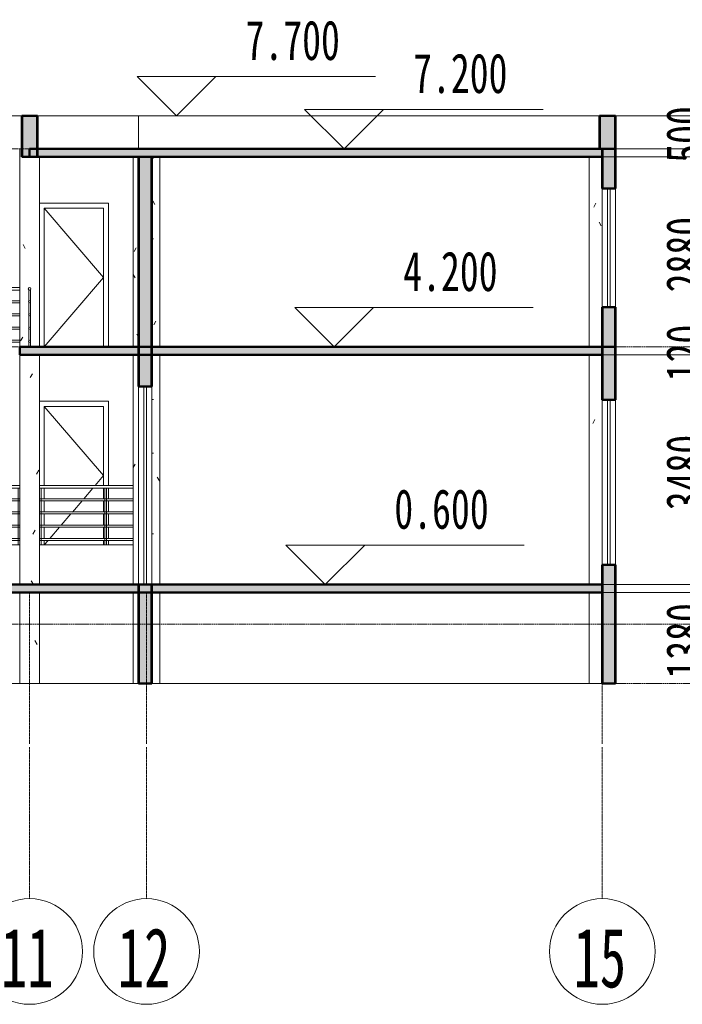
# Model space of a CAD drawing. Header units: millimetres. Extents: x -20715 to 31917, y -5757 to 9156.
# Tile 3 of 4: x 9617 to 19648, y -5757 to 9156. Entities that reach past the tile are written whole.
import ezdxf

# ---------------------------------------------------------------- set-up
doc = ezdxf.new("R2010")
doc.units = ezdxf.units.MM
doc.linetypes.add('中心线', pattern=[30, 12, -6, 6, -6])
doc.linetypes.add('轴网线', pattern=[22.24, 12.7, -3.18, 3.18, -3.18])
for name, color, linetype, lineweight in [('A-ANNO-DIMS', 211, 'Continuous', 13), ('A-ANNO-DIMS-200', 211, 'Continuous', 13), ('A-DOOR', 31, 'Continuous', 13), ('A-DOOR-FRAM', 31, 'Continuous', 13), ('A-FLOR', 192, 'Continuous', 13), ('A-FLOR-HRAL', 11, 'Continuous', 13), ('A-FLOR-LEVL', 51, 'Continuous', 13), ('A-GLAZ', 151, 'Continuous', 13), ('A-ROOF', 132, 'Continuous', 13), ('A-WALL', 113, 'Continuous', 13), ('G-ANNO-DIMS', 111, 'Continuous', 13), ('S-COLS', 52, 'Continuous', 13), ('S-GRID', 1, 'Continuous', 13), ('S-GRID-IDEN', 1, 'Continuous', 13)]:
    doc.layers.add(name, color=color, linetype=linetype, lineweight=lineweight)
doc.styles.add('宋体', font='txt', dxfattribs={"width": 0.7, "height": 600})
doc.styles.add('宋体_2', font='txt', dxfattribs={"width": 0.65, "height": 900})
doc.dimstyles.new('对角线_-_3mm_RomanD', dxfattribs={"dimscale": 304.8, "dimtxt": 754.855612, "dimasz": 1.968504, "dimexe": 1.64042, "dimexo": 0.0625, "dimgap": 0.656168, "dimtad": 1, "dimdec": 0, "dimzin": 0, "dimdsep": 46, "dimtxsty": '宋体', "dimblk1": 'OBLIQUE', "dimblk2": 'OBLIQUE', "dimsah": 1, "dimcen": 0.09, "dimazin": 0, "dimtfac": 1, "dimtdec": 4, "dimtix": 1, "dimtmove": 0, "dimatfit": 3, "dimfxl": 7.874016, "dimfxlon": 1, "dimtvp": 1, "dimtolj": 1, "dimtzin": 0, "dimarcsym": 2})
doc.dimstyles.new('对角线_-_3mm_RomanD_1', dxfattribs={"dimscale": 304.8, "dimtxt": 754.855612, "dimasz": 1.968504, "dimexe": 1.64042, "dimexo": 0.0625, "dimgap": 0.656168, "dimtad": 1, "dimdec": 0, "dimzin": 0, "dimdsep": 46, "dimtxsty": '宋体', "dimblk1": 'OBLIQUE', "dimblk2": 'OBLIQUE', "dimsah": 1, "dimcen": 0.09, "dimazin": 0, "dimtfac": 1, "dimtdec": 4, "dimtix": 1, "dimtmove": 1, "dimatfit": 3, "dimfxl": 7.874016, "dimfxlon": 1, "dimtvp": 1, "dimtolj": 1, "dimtzin": 0, "dimarcsym": 2})
pattern_1 = [(0, (4664.44, 3400), (1625.6, 406.4), [67.056, -1152.144, 67.056, -1152.144, -6502.4]), (0, (4664.44, 3400), (1625.6, 406.4), [-2438.4, 67.056, -2371.344, 67.056, -1152.144, -2844.8]), (0, (4664.44, 3400), (1625.6, 406.4), [-6096, 67.056, -745.744, 67.056, -1964.944]), (120, (5274.04, 3603.2), (-1164.753, 1204.611), [67.056, -1152.144, 67.056, -7654.544]), (120, (5274.04, 3603.2), (-1164.753, 1204.611), [-1286.256, -1152.144, 67.056, -2371.344, -4064]), (120, (5274.04, 3603.2), (-1164.753, 1204.611), [-4876.8, 67.056, -1152.144, 67.056, -2777.744]), (120, (5274.04, 3603.2), (-1164.753, 1204.611), [-6163.056, -745.744, 67.056, -1964.944]), (240, (5477.24, 4416), (-460.847, -1611.011), [67.056, -1152.144, 67.056, -7654.544]), (240, (5477.24, 4416), (-460.847, -1611.011), [-1286.256, -1152.144, 67.056, -2371.344, -4064]), (240, (5477.24, 4416), (-460.847, -1611.011), [-4876.8, 67.056, -1152.144, 67.056, -2777.744]), (240, (5477.24, 4416), (-460.847, -1611.011), [-6163.056, -745.744, 67.056, -1964.944])]

# ---------------------------------------------------------------- blocks, each defined once
blk = doc.blocks.new('单扇 - 与墙齐 - M0921-338129-2-2 剖面图')
at = {"layer": 'A-DOOR'}
for p, q in [((9987, 3300), (10887, 2250)), ((10887, 2250), (10758, 2099)), ((10724, 2061), (10586, 1899)), ((10561, 1871), (10415, 1699)), ((10390, 1671), (10243, 1499)), ((10219, 1471), (10072, 1299)), ((10047, 1270), (9987, 1200))]:
    blk.add_line(p, q, dxfattribs=at)
at = {"layer": 'A-DOOR-FRAM'}
for p, q in [((10963, 3376), (9917, 3376)), ((9987, 2100), (9987, 3300)), ((9987, 3300), (10887, 3300)), ((10887, 3300), (10887, 2099)), ((10963, 2100), (10963, 3376)), ((9987, 1900), (9987, 2060)), ((10887, 2061), (10887, 1899)), ((10963, 1899), (10963, 2060)), ((9987, 1700), (9987, 1870)), ((10887, 1871), (10887, 1699)), ((10963, 1699), (10963, 1871)), ((9987, 1500), (9987, 1670)), ((10887, 1671), (10887, 1499)), ((10963, 1499), (10963, 1671)), ((9987, 1300), (9987, 1470)), ((10887, 1471), (10887, 1299)), ((10963, 1299), (10963, 1471)), ((9987, 1200), (9987, 1270)), ((10887, 1271), (10887, 1200)), ((10963, 1200), (10963, 1271))]:
    blk.add_line(p, q, dxfattribs=at)
blk = doc.blocks.new('双面嵌板连窗玻璃门 3 - MLC4830-349441-2-2 剖面图')
at = {"layer": 'A-DOOR'}
for p, q in [((11417, 600), (11417, 3600)), ((11497, 3600), (11497, 600)), ((11537, 600), (11537, 3600)), ((11617, 3600), (11617, 600))]:
    blk.add_line(p, q, dxfattribs=at)
at = {"layer": 'A-DOOR', "lineweight": 50}
for p, q in [((11417, 3600), (11617, 3600)), ((11617, 600), (11417, 600))]:
    blk.add_line(p, q, dxfattribs=at)
blk = doc.blocks.new('推拉窗3 - 带贴面 - C4825-350817-2-2 剖面图')
at = {"layer": 'A-GLAZ'}
for p, q in [((18437, 3400), (18437, 900)), ((18517, 3400), (18517, 900)), ((18557, 3400), (18557, 900)), ((18637, 900), (18637, 3400))]:
    blk.add_line(p, q, dxfattribs=at)
at = {"layer": 'A-GLAZ', "lineweight": 50}
for p, q in [((18637, 3400), (18437, 3400)), ((18437, 900), (18637, 900))]:
    blk.add_line(p, q, dxfattribs=at)
blk = doc.blocks.new('栏杆扶手 - 25mm-355117-2-2 剖面图')
at = {"layer": 'A-FLOR-HRAL'}
for p, q in [((2074, 2060), (2074, 1200)), ((2087, 2060), (2074, 2060)), ((2099, 2060), (2087, 2060)), ((2099, 1200), (2099, 2060))]:
    blk.add_line(p, q, dxfattribs=at)
blk = doc.blocks.new('栏杆扶手 - 栏杆扶手-359131-2-2 剖面图')
at = {"layer": 'A-FLOR-HRAL'}
for p, q in [((9617, 1900), (6287, 1900)), ((6287, 1870), (9617, 1870)), ((9617, 1700), (6287, 1700)), ((6287, 1670), (9617, 1670)), ((9617, 1500), (6287, 1500)), ((6287, 1470), (9617, 1470)), ((9617, 1300), (6287, 1300)), ((6287, 1270), (9617, 1270))]:
    blk.add_line(p, q, dxfattribs=at)
for p in [(4213, 0), (5200, 0), (6200, 0), (7200, 0), (7518, 0)]:
    blk.add_blockref('栏杆扶手 - 25mm-355117-2-2 剖面图', p)
blk = doc.blocks.new('顶部扶栏类型 - 顶部扶栏_内部_-359136-2-2 剖面图')
at = {"layer": 'A-FLOR-HRAL'}
for p, q in [((9617, 2100), (6287, 2100)), ((6287, 2080), (6287, 2094)), ((9617, 2094), (9617, 2080)), ((6287, 2066), (6287, 2080)), ((6287, 2060), (9617, 2060)), ((9617, 2080), (9617, 2066))]:
    blk.add_line(p, q, dxfattribs=at)
blk = doc.blocks.new('栏杆扶手 - 栏杆扶手-359211-2-2 剖面图')
at = {"layer": 'A-FLOR-HRAL'}
for p, q in [((11337, 1900), (9917, 1900)), ((9917, 1870), (11337, 1870)), ((11337, 1700), (9917, 1700)), ((9917, 1670), (11337, 1670)), ((11337, 1500), (9917, 1500)), ((9917, 1470), (11337, 1470)), ((11337, 1300), (9917, 1300)), ((9917, 1270), (11337, 1270))]:
    blk.add_line(p, q, dxfattribs=at)
for p in [(7842, 0), (8830, 0)]:
    blk.add_blockref('栏杆扶手 - 25mm-355117-2-2 剖面图', p)
blk = doc.blocks.new('顶部扶栏类型 - 顶部扶栏_内部_-359214-2-2 剖面图')
at = {"layer": 'A-FLOR-HRAL'}
for p, q in [((11337, 2100), (9917, 2100)), ((9917, 2080), (9917, 2094)), ((9917, 2066), (9917, 2080)), ((9917, 2060), (11337, 2060))]:
    blk.add_line(p, q, dxfattribs=at)
blk = doc.blocks.new('栏杆扶手 - 25mm-V4-2-2 剖面图')
at = {"layer": 'A-FLOR-HRAL'}
for p, q in [((-901, 5060), (-913, 5060)), ((-888, 5060), (-901, 5060)), ((-888, 4200), (-888, 5060))]:
    blk.add_line(p, q, dxfattribs=at)
blk = doc.blocks.new('栏杆扶手 - 25mm-V5-2-2 剖面图')
at = {"layer": 'A-FLOR-HRAL'}
for p, q in [((9754, 5060), (9754, 4891)), ((9779, 5060), (9754, 5060)), ((9779, 4891), (9779, 5060)), ((9754, 4879), (9754, 4691)), ((9779, 4691), (9779, 4879)), ((9754, 4679), (9754, 4491)), ((9779, 4491), (9779, 4679)), ((9754, 4479), (9754, 4291)), ((9779, 4291), (9779, 4479)), ((9754, 4279), (9754, 4200)), ((9779, 4200), (9779, 4279))]:
    blk.add_line(p, q, dxfattribs=at)
blk = doc.blocks.new('栏杆扶手 - 25mm-V6-2-2 剖面图')
at = {"layer": 'A-FLOR-HRAL'}
for p, q in [((8754, 5060), (8754, 4200)), ((8767, 5060), (8754, 5060)), ((8779, 5060), (8767, 5060)), ((8779, 4200), (8779, 5060))]:
    blk.add_line(p, q, dxfattribs=at)
blk = doc.blocks.new('栏杆扶手 - 栏杆扶手-373179-2-2 剖面图')
at = {"layer": 'A-FLOR-HRAL'}
for p, q in [((2387, 5100), (-913, 5100)), ((5987, 5100), (2687, 5100)), ((9617, 5100), (6287, 5100)), ((-913, 5060), (2387, 5060)), ((2687, 5060), (5987, 5060)), ((6287, 5060), (9617, 5060)), ((2387, 4900), (-913, 4900)), ((-913, 4870), (2387, 4870)), ((5987, 4900), (2687, 4900)), ((2687, 4870), (5987, 4870)), ((9617, 4900), (6287, 4900)), ((6287, 4870), (9617, 4870)), ((2387, 4700), (-913, 4700)), ((-913, 4670), (2387, 4670)), ((5987, 4700), (2687, 4700)), ((2687, 4670), (5987, 4670)), ((9617, 4700), (6287, 4700)), ((6287, 4670), (9617, 4670)), ((2387, 4500), (-913, 4500)), ((5987, 4500), (2687, 4500)), ((9617, 4500), (6287, 4500)), ((-913, 4470), (2387, 4470)), ((2687, 4470), (5987, 4470)), ((6287, 4470), (9617, 4470)), ((2387, 4300), (-913, 4300)), ((-913, 4270), (2387, 4270)), ((5987, 4300), (2687, 4300)), ((2687, 4270), (5987, 4270)), ((9617, 4300), (6287, 4300)), ((6287, 4270), (9617, 4270))]:
    blk.add_line(p, q, dxfattribs=at)
at = {"layer": 'A-FLOR-HRAL', "lineweight": 18}
for centre, radius, start, end in [((9767, 5080), 20, 0, 180), ((9767, 5080), 20, 180, 0), ((9767, 4885), 15, 0, 180), ((9767, 4885), 15, 180, 0), ((9767, 4685), 15, 0, 180), ((9767, 4685), 15, 180, 0), ((9767, 4485), 15, 0, 180), ((9767, 4485), 15, 180, 0), ((9767, 4285), 15, 0, 180), ((9767, 4285), 15, 180, 0)]:
    blk.add_arc(centre, radius, start, end, dxfattribs=at)
for name, p in [('栏杆扶手 - 25mm-V4-2-2 剖面图', (0, 0)), ('栏杆扶手 - 25mm-V6-2-2 剖面图', (-9000, 0)), ('栏杆扶手 - 25mm-V6-2-2 剖面图', (-8000, 0)), ('栏杆扶手 - 25mm-V6-2-2 剖面图', (-7000, 0)), ('栏杆扶手 - 25mm-V6-2-2 剖面图', (-6000, 0)), ('栏杆扶手 - 25mm-V6-2-2 剖面图', (-5000, 0)), ('栏杆扶手 - 25mm-V6-2-2 剖面图', (-4000, 0)), ('栏杆扶手 - 25mm-V6-2-2 剖面图', (-3000, 0)), ('栏杆扶手 - 25mm-V6-2-2 剖面图', (-2000, 0)), ('栏杆扶手 - 25mm-V6-2-2 剖面图', (-1000, 0)), ('栏杆扶手 - 25mm-V6-2-2 剖面图', (0, 0)), ('栏杆扶手 - 25mm-V5-2-2 剖面图', (0, 0))]:
    blk.add_blockref(name, p)
blk = doc.blocks.new('单扇 - 与墙齐 - M0921-V7-2-2 剖面图')
at = {"layer": 'A-DOOR'}
for p, q in [((9987, 6300), (10887, 5250)), ((10887, 5250), (9987, 4200))]:
    blk.add_line(p, q, dxfattribs=at)
at = {"layer": 'A-DOOR-FRAM'}
for p, q in [((10963, 6376), (9917, 6376)), ((9987, 4200), (9987, 6300)), ((9987, 6300), (10887, 6300)), ((10887, 6300), (10887, 4200)), ((10963, 4200), (10963, 6376))]:
    blk.add_line(p, q, dxfattribs=at)
blk = doc.blocks.new('推拉窗6 - C1818-376767-2-2 剖面图')
at = {"layer": 'A-GLAZ'}
for p, q in [((18437, 4800), (18437, 6600)), ((18517, 6600), (18517, 4800)), ((18557, 6600), (18557, 4800)), ((18637, 6600), (18637, 4800))]:
    blk.add_line(p, q, dxfattribs=at)
at = {"layer": 'A-GLAZ', "lineweight": 50}
for p, q in [((18437, 6600), (18637, 6600)), ((18637, 4800), (18437, 4800))]:
    blk.add_line(p, q, dxfattribs=at)
blk = doc.blocks.new('轴网 - 宽度系数 0_65-155799-2-2 剖面图')
at = {"layer": 'S-GRID-IDEN'}
blk.add_circle((-2863, -4957), 800, dxfattribs=at)
blk = doc.blocks.new('高程点 - 高程点-103621-2-2 剖面图')
at = {"layer": 'G-ANNO-DIMS'}
for p, q in [((17256, 1197), (13646, 1197)), ((14243, 600), (13646, 1197)), ((14243, 600), (14841, 1197)), ((14841, 600), (13646, 600))]:
    blk.add_line(p, q, dxfattribs=at)
blk = doc.blocks.new('DIMBLOCK1-2-2 剖面图')
at = {"layer": 'A-ANNO-DIMS-200', "lineweight": 50}
for p, q in [((20325, 7700), (20025, 8000)), ((20325, 7700), (20625, 7400)), ((20325, 7200), (20025, 7500)), ((20325, 7200), (20625, 6900))]:
    blk.add_line(p, q, dxfattribs=at)
at = {"layer": 'A-ANNO-DIMS-200'}
for p, q in [((17925, 7700), (20825, 7700)), ((20325, 7700), (17925, 7700)), ((20325, 7700), (20325, 7200)), ((17925, 7200), (20825, 7200)), ((20325, 7200), (17925, 7200))]:
    blk.add_line(p, q, dxfattribs=at)
at = {"layer": 'A-ANNO-DIMS-200', "color": 0, "insert": (19402, 6989), "char_height": 600, "width": 1105.95, "attachment_point": 1, "rotation": 90, "line_spacing_factor": 0.877739, "style": '宋体'}
blk.add_mtext('500', dxfattribs=at)
blk = doc.blocks.new('_Oblique')
at = {"color": 0, "linetype": 'ByBlock', "lineweight": -2}
blk.add_line((-0.5, -0.5), (0.5, 0.5), dxfattribs=at)
blk = doc.blocks.new('DIMBLOCK2-2-2 剖面图')
at = {"layer": 'A-ANNO-DIMS-200', "lineweight": 50}
for p, q in [((20325, 7200), (20025, 7500)), ((20325, 7080), (20025, 7380)), ((20325, 7200), (20625, 6900)), ((20325, 7080), (20625, 6780))]:
    blk.add_line(p, q, dxfattribs=at)
at = {"layer": 'A-ANNO-DIMS-200'}
for p, q in [((17925, 7200), (20825, 7200)), ((20325, 7200), (17925, 7200)), ((20325, 7200), (20325, 7080)), ((17925, 7080), (20825, 7080)), ((20325, 7080), (17925, 7080))]:
    blk.add_line(p, q, dxfattribs=at)
blk.add_ellipse((20325, 6679), major_axis=(497, 0), ratio=0.927402, start_param=0, end_param=1.570796, dxfattribs=at)
at = {"layer": 'A-ANNO-DIMS-200', "color": 0, "insert": (20538, 6679), "char_height": 600, "width": 1105.95, "attachment_point": 1, "rotation": 90, "line_spacing_factor": 0.877739, "style": '宋体'}
blk.add_mtext('120', dxfattribs=at)
blk = doc.blocks.new('DIMBLOCK3-2-2 剖面图')
at = {"layer": 'A-ANNO-DIMS-200', "lineweight": 50}
for p, q in [((20325, 7080), (20025, 7380)), ((20325, 7080), (20625, 6780)), ((20325, 4200), (20025, 4500)), ((20325, 4200), (20625, 3900))]:
    blk.add_line(p, q, dxfattribs=at)
at = {"layer": 'A-ANNO-DIMS-200'}
for p, q in [((17925, 7080), (20825, 7080)), ((20325, 7080), (17925, 7080)), ((20325, 7080), (20325, 4200)), ((22725, 4200), (19825, 4200)), ((20325, 4200), (22725, 4200))]:
    blk.add_line(p, q, dxfattribs=at)
at = {"layer": 'A-ANNO-DIMS-200', "color": 0, "insert": (19402, 5026), "char_height": 600, "width": 1474.6, "attachment_point": 1, "rotation": 90, "line_spacing_factor": 0.877739, "style": '宋体'}
blk.add_mtext('2880', dxfattribs=at)
blk = doc.blocks.new('DIMBLOCK4-2-2 剖面图')
at = {"layer": 'A-ANNO-DIMS-200', "lineweight": 50}
for p, q in [((20325, 4200), (20025, 4500)), ((20325, 4080), (20025, 4380)), ((20325, 4200), (20625, 3900)), ((20325, 4080), (20625, 3780))]:
    blk.add_line(p, q, dxfattribs=at)
at = {"layer": 'A-ANNO-DIMS-200'}
for p, q in [((22725, 4200), (19825, 4200)), ((20325, 4200), (20325, 4080)), ((20325, 4200), (22725, 4200)), ((17925, 4080), (20825, 4080)), ((20325, 4080), (17925, 4080))]:
    blk.add_line(p, q, dxfattribs=at)
at = {"layer": 'A-ANNO-DIMS-200', "color": 0, "insert": (19402, 3679), "char_height": 600, "width": 1105.95, "attachment_point": 1, "rotation": 90, "line_spacing_factor": 0.877739, "style": '宋体'}
blk.add_mtext('120', dxfattribs=at)
blk = doc.blocks.new('DIMBLOCK5-2-2 剖面图')
at = {"layer": 'A-ANNO-DIMS-200', "lineweight": 50}
for p, q in [((20325, 4080), (20025, 4380)), ((20325, 4080), (20625, 3780)), ((20325, 600), (20025, 900)), ((20325, 600), (20625, 300))]:
    blk.add_line(p, q, dxfattribs=at)
at = {"layer": 'A-ANNO-DIMS-200'}
for p, q in [((17925, 4080), (20825, 4080)), ((20325, 4080), (17925, 4080)), ((20325, 4080), (20325, 600)), ((17925, 600), (20825, 600)), ((20325, 600), (17925, 600))]:
    blk.add_line(p, q, dxfattribs=at)
at = {"layer": 'A-ANNO-DIMS-200', "color": 0, "insert": (19402, 1726), "char_height": 600, "width": 1474.6, "attachment_point": 1, "rotation": 90, "line_spacing_factor": 0.877739, "style": '宋体'}
blk.add_mtext('3480', dxfattribs=at)
blk = doc.blocks.new('DIMBLOCK6-2-2 剖面图')
at = {"layer": 'A-ANNO-DIMS-200', "lineweight": 50}
for p, q in [((20325, 600), (20025, 900)), ((20325, 480), (20025, 780)), ((20325, 600), (20625, 300)), ((20325, 480), (20625, 180))]:
    blk.add_line(p, q, dxfattribs=at)
at = {"layer": 'A-ANNO-DIMS-200'}
for p, q in [((17925, 600), (20825, 600)), ((20325, 600), (17925, 600)), ((20325, 600), (20325, 480)), ((17925, 480), (20825, 480)), ((20325, 480), (17925, 480))]:
    blk.add_line(p, q, dxfattribs=at)
blk.add_ellipse((20325, 174), major_axis=(415, 0), ratio=0.880045, start_param=0, end_param=1.570796, dxfattribs=at)
at = {"layer": 'A-ANNO-DIMS-200', "color": 0, "insert": (20456, 174), "char_height": 600, "width": 1105.95, "attachment_point": 1, "rotation": 90, "line_spacing_factor": 0.877739, "style": '宋体'}
blk.add_mtext('120', dxfattribs=at)
blk = doc.blocks.new('DIMBLOCK7-2-2 剖面图')
at = {"layer": 'A-ANNO-DIMS-200', "lineweight": 50}
for p, q in [((20325, 480), (20025, 780)), ((20325, 480), (20625, 180)), ((20325, -900), (20025, -600)), ((20325, -900), (20625, -1200))]:
    blk.add_line(p, q, dxfattribs=at)
at = {"layer": 'A-ANNO-DIMS-200'}
for p, q in [((17925, 480), (20825, 480)), ((20325, 480), (17925, 480)), ((20325, 480), (20325, -900)), ((22725, -900), (19825, -900)), ((20325, -900), (22725, -900))]:
    blk.add_line(p, q, dxfattribs=at)
at = {"layer": 'A-ANNO-DIMS-200', "color": 0, "insert": (19402, -824), "char_height": 600, "width": 1474.6, "attachment_point": 1, "rotation": 90, "line_spacing_factor": 0.877739, "style": '宋体'}
blk.add_mtext('1380', dxfattribs=at)

msp = doc.modelspace()

# ---------------------------------------------------------------- hatches: boundary and pattern name
at = {"layer": 'A-FLOR'}
h = msp.add_hatch(color=7, dxfattribs=at)
h.paths.add_polyline_path([(-2868.3, 4080), (-1063.3, 4080), (-1063.3, 4200), (-2868.3, 4200)], flags=0)
h.paths.add_polyline_path([(18441.7, 4080), (18441.7, 4200), (9616.7, 4200), (9616.7, 4080), (15567.2, 4080)], flags=0)
msp.add_hatch(color=7, dxfattribs=at).paths.add_polyline_path([(11933, 480), (18436.7, 480), (18436.7, 600), (-2863.3, 600), (-2863.3, 480), (11616.7, 480)], flags=0)
at = {"layer": 'A-ROOF'}
msp.add_hatch(color=7, dxfattribs=at).paths.add_polyline_path([(18436.7, 7080), (18436.7, 7200), (9766.7, 7200), (9766.7, 7080), (15567.2, 7080)], flags=0)
at = {"layer": 'A-WALL'}
for color, points in [(250, [(9651.7, 7080), (9651.7, 7700), (9646.7, 7700), (9646.7, 7080)]), (250, [(9881.7, 7080), (9881.7, 7700), (9651.7, 7700), (9651.7, 7080)]), (7, [(9886.7, 7080), (9886.7, 7700), (9881.7, 7700), (9881.7, 7080)]), (7, [(18401.7, 7200), (18401.7, 7700), (18396.7, 7700), (18396.7, 7200)]), (250, [(18631.7, 7200), (18631.7, 7700), (18401.7, 7700), (18401.7, 7200)]), (250, [(18636.7, 7200), (18636.7, 7700), (18631.7, 7700), (18631.7, 7200)]), (250, [(11421.7, 4200), (11421.7, 7080), (11416.7, 7080), (11416.7, 4200)]), (250, [(11611.7, 4200), (11611.7, 7080), (11421.7, 7080), (11421.7, 4200)]), (7, [(11616.7, 4200), (11616.7, 7080), (11611.7, 7080), (11611.7, 4200)])]:
    msp.add_hatch(color=color, dxfattribs=at).paths.add_polyline_path(points, flags=0)
h = msp.add_hatch(color=7, dxfattribs=at)
h.paths.add_polyline_path([(18441.7, 4200), (18441.7, 4800), (18436.7, 4800), (18436.7, 4200)], flags=0)
h.paths.add_polyline_path([(18436.7, 6600), (18441.7, 6600), (18441.7, 7200), (18436.7, 7200)], flags=0)
h = msp.add_hatch(color=250, dxfattribs=at)
h.paths.add_polyline_path([(18631.7, 4200), (18631.7, 4800), (18441.7, 4800), (18441.7, 4200)], flags=0)
h.paths.add_polyline_path([(18441.7, 6600), (18631.7, 6600), (18631.7, 7200), (18441.7, 7200)], flags=0)
h = msp.add_hatch(color=250, dxfattribs=at)
h.paths.add_polyline_path([(18631.7, 4200), (18636.7, 4200), (18636.7, 4800), (18631.7, 4800)], flags=0)
h.paths.add_polyline_path([(18631.7, 6600), (18636.7, 6600), (18636.7, 7200), (18631.7, 7200)], flags=0)
h = msp.add_hatch(color=250, dxfattribs=at)
h.paths.add_polyline_path([(11421.7, -900), (11421.7, 600), (11416.7, 600), (11416.7, -900)], flags=0)
h.paths.add_polyline_path([(11416.7, 3600), (11421.7, 3600), (11421.7, 4200), (11416.7, 4200)], flags=0)
h = msp.add_hatch(color=250, dxfattribs=at)
h.paths.add_polyline_path([(11421.7, -900), (11611.7, -900), (11611.7, 600), (11421.7, 600)], flags=0)
h.paths.add_polyline_path([(11611.7, 3600), (11611.7, 4200), (11421.7, 4200), (11421.7, 3600)], flags=0)
h = msp.add_hatch(color=7, dxfattribs=at)
h.paths.add_polyline_path([(11611.7, -900), (11616.7, -900), (11616.7, 600), (11611.7, 600)], flags=0)
h.paths.add_polyline_path([(11611.7, 3600), (11616.7, 3600), (11616.7, 4200), (11611.7, 4200)], flags=0)
h = msp.add_hatch(color=7, dxfattribs=at)
h.paths.add_polyline_path([(18436.7, -900), (18441.7, -900), (18441.7, 900), (18436.7, 900)], flags=0)
h.paths.add_polyline_path([(18436.7, 3400), (18441.7, 3401.1), (18441.7, 4200), (18436.7, 4200), (18436.7, 3401.1)], flags=0)
h = msp.add_hatch(color=250, dxfattribs=at)
h.paths.add_polyline_path([(18441.7, -900), (18631.7, -900), (18631.7, 900), (18441.7, 900)], flags=0)
h.paths.add_polyline_path([(18441.7, 3400), (18631.7, 3401.1), (18631.7, 4200), (18441.7, 4200), (18441.7, 3401.1)], flags=0)
h = msp.add_hatch(color=250, dxfattribs=at)
h.paths.add_polyline_path([(18636.7, -900), (18636.7, 900), (18631.7, 900), (18631.7, -900)], flags=0)
h.paths.add_polyline_path([(18636.7, 3400), (18636.7, 4200), (18631.7, 4200), (18631.7, 3400)], flags=0)
at = {"layer": 'S-COLS'}
h = msp.add_hatch(dxfattribs=at)
h.set_pattern_fill('FP_1', color=256, style=0, pattern_type=2)
h.set_pattern_definition(pattern_1)
h.paths.add_polyline_path([(9916.7, 4200), (9916.7, 7080), (9646.7, 7080), (9646.7, 7200), (9616.7, 7200), (9616.7, 4200), (9754.2, 4200), (9754.2, 4279), (9751.7, 4285), (9754.2, 4291), (9754.2, 4479), (9751.7, 4485), (9754.2, 4491), (9754.2, 4679), (9751.7, 4685), (9754.2, 4695.1), (9754.2, 4879), (9751.7, 4885), (9754.2, 4891), (9755.9, 5060), (9779.2, 5060), (9779.2, 4891), (9781.7, 4885), (9779.2, 4879), (9779.2, 4691), (9781.7, 4685), (9779.2, 4679), (9779.2, 4491), (9781.7, 4485), (9779.2, 4479), (9779.2, 4291), (9781.7, 4285), (9779.2, 4279), (9779.2, 4200), (9888.8, 4200)], flags=0)
h.paths.add_polyline_path([(9766.7, 5060), (9752.6, 5065.9), (9746.7, 5080), (9754.2, 5094.8), (9766.7, 5100), (9780.9, 5094.1), (9786.7, 5080), (9779.2, 5065.2), (9773, 5062.6)], flags=0)
h = msp.add_hatch(dxfattribs=at)
h.set_pattern_fill('FP_1', color=256, style=0, pattern_type=2)
h.set_pattern_definition(pattern_1)
h.paths.add_polyline_path([(11416.7, 4200), (11416.7, 7080), (11336.7, 7080), (11336.7, 4200)], flags=0)
h.paths.add_polyline_path([(11616.7, 4200), (11736.7, 4200), (11736.7, 7080), (11616.7, 7079.7), (11616.7, 6161.6)], flags=0)
h = msp.add_hatch(dxfattribs=at)
h.set_pattern_fill('FP_1', color=256, style=0, pattern_type=2)
h.set_pattern_definition(pattern_1)
h.paths.add_polyline_path([(18436.7, 4200), (18436.7, 7080), (18236.7, 7080), (18236.7, 4200)], flags=0)
h = msp.add_hatch(dxfattribs=at)
h.set_pattern_fill('FP_1', color=256, style=0, pattern_type=2)
h.set_pattern_definition(pattern_1)
h.paths.add_polyline_path([(9616.7, -900), (9916.7, -900), (9916.7, 480), (9616.7, 480)], flags=0)
h.paths.add_polyline_path([(9616.7, 600), (9916.7, 600), (9916.7, 4080), (9616.7, 4080), (9616.7, 640.7)], flags=0)
h = msp.add_hatch(dxfattribs=at)
h.set_pattern_fill('FP_1', color=256, style=0, pattern_type=2)
h.set_pattern_definition(pattern_1)
h.paths.add_polyline_path([(11616.7, 600), (11736.7, 600), (11736.7, 4080), (11616.7, 4080), (11616.7, 640.7)], flags=0)
h.paths.add_polyline_path([(11336.7, 600), (11416.7, 600), (11416.7, 4080), (11336.7, 4080), (11336.7, 640.7)], flags=0)
h = msp.add_hatch(dxfattribs=at)
h.set_pattern_fill('FP_1', color=256, style=0, pattern_type=2)
h.set_pattern_definition(pattern_1)
h.paths.add_polyline_path([(18436.7, -900), (18436.7, 480), (18236.7, 480), (18236.7, -900)], flags=0)
h.paths.add_polyline_path([(18236.7, 600), (18436.7, 600), (18436.7, 4080), (18236.7, 4080), (18236.7, 900)], flags=0)
h = msp.add_hatch(dxfattribs=at)
h.set_pattern_fill('FP_1', color=256, style=0, pattern_type=2)
h.set_pattern_definition(pattern_1)
h.paths.add_polyline_path([(11336.7, -900), (11416.7, -900), (11416.7, 480), (11336.7, 480)], flags=0)
h.paths.add_polyline_path([(11736.7, -900), (11736.7, 480), (11616.7, 480), (11616.7, -900)], flags=0)

# ---------------------------------------------------------------- linework, layer by layer
at = {"layer": 'A-FLOR', "lineweight": 50}
for p, q in [((18441.7, 4200), (9616.7, 4200)), ((9616.7, 4200), (9616.7, 4080)), ((9616.7, 4080), (18441.7, 4080)), ((11416.7, 600), (-2863.3, 600)), ((18436.7, 600), (11616.7, 600)), ((-2863.3, 480), (18436.7, 480))]:
    msp.add_line(p, q, dxfattribs=at)
at = {"layer": 'A-FLOR-LEVL', "linetype": '中心线'}
for p, q in [((-14091.1, 7200), (24316.8, 7200)), ((-14091.1, 4200), (24316.8, 4200)), ((-14091.1, 0), (24316.8, 0)), ((-14091.1, -900), (24316.8, -900))]:
    msp.add_line(p, q, dxfattribs=at)
at = {"layer": 'A-ROOF', "lineweight": 50}
for p, q in [((18396.7, 7200), (9766.7, 7200)), ((9766.7, 7200), (9766.7, 7080)), ((18436.7, 7080), (18436.7, 7200)), ((9886.7, 7080), (18436.7, 7080))]:
    msp.add_line(p, q, dxfattribs=at)
at = {"layer": 'A-WALL'}
for p, q in [((9646.7, 7700), (-5983.3, 7700)), ((18396.7, 7700), (9886.7, 7700)), ((11416.7, 7200), (11416.7, 7700)), ((9616.7, 1200), (6286.7, 1200)), ((9616.7, 600), (9616.7, 1200)), ((11336.7, 1200), (9916.7, 1200)), ((9916.7, 1200), (9916.7, 600)), ((9616.7, -900), (9616.7, 480)), ((9916.7, 480), (9916.7, -900)), ((6286.7, -900), (9616.7, -900)), ((9916.7, -900), (11336.7, -900)), ((11736.7, -900), (18236.7, -900))]:
    msp.add_line(p, q, dxfattribs=at)
at = {"layer": 'A-WALL', "lineweight": 50}
for p, q in [((9886.7, 7700), (9646.7, 7700)), ((9646.7, 7700), (9646.7, 7080)), ((9651.7, 7080), (9651.7, 7700)), ((9881.7, 7080), (9881.7, 7700)), ((9886.7, 7080), (9886.7, 7700)), ((18396.7, 7700), (18396.7, 7200)), ((18636.7, 7700), (18396.7, 7700)), ((18401.7, 7700), (18401.7, 7200)), ((18631.7, 7700), (18631.7, 6600)), ((18636.7, 6600), (18636.7, 7700)), ((18396.7, 7200), (18636.7, 7200)), ((18441.7, 7200), (18441.7, 6600)), ((9646.7, 7080), (9886.7, 7080)), ((11416.7, 7080), (11416.7, 3600)), ((11421.7, 3600), (11421.7, 7080)), ((11611.7, 3600), (11611.7, 7080)), ((11616.7, 3600), (11616.7, 7080)), ((18436.7, 7080), (18436.7, 6600)), ((18436.7, 4800), (18436.7, 3400)), ((18441.7, 4800), (18441.7, 3400)), ((18631.7, 4800), (18631.7, 3400)), ((18636.7, 3400), (18636.7, 4800)), ((18636.7, 4200), (18441.7, 4200)), ((18436.7, 900), (18436.7, -900)), ((18441.7, 900), (18441.7, -900)), ((18631.7, 900), (18631.7, -900)), ((18636.7, -900), (18636.7, 900)), ((11416.7, 600), (11416.7, -900)), ((11421.7, -900), (11421.7, 600)), ((11611.7, -900), (11611.7, 600)), ((11616.7, -900), (11616.7, 600)), ((11416.7, -900), (11616.7, -900)), ((18436.7, -900), (18636.7, -900))]:
    msp.add_line(p, q, dxfattribs=at)
at = {"layer": 'S-COLS'}
for p, q in [((9616.7, 7200), (9616.7, 4200)), ((9646.7, 7200), (9616.7, 7200)), ((9916.7, 7080), (9916.7, 4200)), ((11336.7, 7080), (11336.7, 4200)), ((11736.7, 7080), (11736.7, 4200)), ((18236.7, 7080), (18236.7, 4200)), ((9616.7, 4080), (9616.7, 2093)), ((9916.7, 4080), (9916.7, 2093)), ((11336.7, 4080), (11336.7, 600)), ((11736.7, 4080), (11736.7, 600)), ((18236.7, 4080), (18236.7, 600)), ((9616.7, 2067), (9616.7, 1200)), ((9916.7, 2067), (9916.7, 1200)), ((9616.7, 1200), (9616.7, 600)), ((9916.7, 1200), (9916.7, 600)), ((9616.7, 480), (9616.7, -900)), ((9916.7, 480), (9916.7, -900)), ((11336.7, 480), (11336.7, -900)), ((11736.7, 480), (11736.7, -900)), ((18236.7, 480), (18236.7, -900)), ((9916.7, -900), (9616.7, -900)), ((11416.7, -900), (11336.7, -900)), ((11736.7, -900), (11616.7, -900)), ((18436.7, -900), (18236.7, -900))]:
    msp.add_line(p, q, dxfattribs=at)
at = {"layer": 'S-GRID', "linetype": '轴网线'}
for p, q in [((9766.7, -1813.3), (9766.7, 480)), ((11536.7, -1813.3), (11536.7, 480)), ((18436.7, -1813.3), (18436.7, 480)), ((9766.7, -4157.4), (9766.7, -1864.1)), ((11536.7, -4157.4), (11536.7, -1864.1)), ((18436.7, -4157.4), (18436.7, -1864.1))]:
    msp.add_line(p, q, dxfattribs=at)

# ---------------------------------------------------------------- block references
at = {"layer": 'A-DOOR'}
for name in ['单扇 - 与墙齐 - M0921-V7-2-2 剖面图', '双面嵌板连窗玻璃门 3 - MLC4830-349441-2-2 剖面图', '单扇 - 与墙齐 - M0921-338129-2-2 剖面图']:
    msp.add_blockref(name, (0, 0), dxfattribs=at)
at = {"layer": 'A-FLOR-HRAL'}
for name in ['栏杆扶手 - 栏杆扶手-373179-2-2 剖面图', '顶部扶栏类型 - 顶部扶栏_内部_-359136-2-2 剖面图', '顶部扶栏类型 - 顶部扶栏_内部_-359214-2-2 剖面图', '栏杆扶手 - 栏杆扶手-359131-2-2 剖面图', '栏杆扶手 - 栏杆扶手-359211-2-2 剖面图']:
    msp.add_blockref(name, (0, 0), dxfattribs=at)
at = {"layer": 'A-GLAZ'}
for name in ['推拉窗6 - C1818-376767-2-2 剖面图', '推拉窗3 - 带贴面 - C4825-350817-2-2 剖面图']:
    msp.add_blockref(name, (0, 0), dxfattribs=at)
at = {"layer": 'G-ANNO-DIMS'}
for p in [(-2252.9, 7100), (284, 6600), (134.5, 3600), (0, 0)]:
    msp.add_blockref('高程点 - 高程点-103621-2-2 剖面图', p, dxfattribs=at)
at = {"layer": 'S-GRID-IDEN'}
for p in [(12630, 0), (14400, 0), (21300, 0)]:
    msp.add_blockref('轴网 - 宽度系数 0_65-155799-2-2 剖面图', p, dxfattribs=at)

# ---------------------------------------------------------------- texts
at = {"layer": 'G-ANNO-DIMS', "char_height": 600, "width": 1811.59, "attachment_point": 1, "line_spacing_factor": 0.877739, "style": '宋体'}
for s, insert in [('7.700', (13035.7, 9145.8)), ('7.200', (15572.6, 8645.8)), ('4.200', (15423.1, 5645.8)), ('0.600', (15288.6, 2045.8))]:
    msp.add_mtext(s, dxfattribs=dict(at, insert=insert))
at = {"layer": 'S-GRID-IDEN', "char_height": 900, "width": 1042.194, "attachment_point": 1, "style": '宋体_2'}
for s, insert in [('11', (9331.1, -4601)), ('12', (11101.1, -4601)), ('15', (18001.1, -4601))]:
    msp.add_mtext(s, dxfattribs=dict(at, insert=insert))

# ---------------------------------------------------------------- dimensions: what is measured, and where the dimension line sits
at = {"layer": 'A-ANNO-DIMS'}
for base, p1, p2, override, picture, middle in [((20325, 7200), (17925, 7700), (17925, 7200), {"dimpost": '<>', "dimfxl": 500}, 'DIMBLOCK1-2-2 剖面图', (19825, 7450)), ((20325, 4200), (17925, 7080), (22725, 4200), {"dimpost": '<>', "dimfxl": 5597.713819}, 'DIMBLOCK3-2-2 剖面图', (19825, 5640)), ((20325, 4080), (22725, 4200), (17925, 4080), {"dimpost": '<>', "dimfxl": 4801.499766}, 'DIMBLOCK4-2-2 剖面图', (19825, 4140)), ((20325, 600), (17925, 4080), (17925, 600), {"dimpost": '<>', "dimfxl": 3480}, 'DIMBLOCK5-2-2 剖面图', (19825, 2340)), ((20325, -900), (17925, 480), (22725, -900), {"dimpost": '<>', "dimfxl": 4994.436905}, 'DIMBLOCK7-2-2 剖面图', (19825, -210))]:
    dim = msp.add_linear_dim(base=base, p1=p1, p2=p2, angle=90, dimstyle='对角线_-_3mm_RomanD', override=override, dxfattribs=at)
    dim.commit()
    dim.dimension.update_dxf_attribs({"geometry": picture, "text_midpoint": middle})
for base, p1, p2, picture, middle in [((20325, 7080), (17925, 7200), (17925, 7080), 'DIMBLOCK2-2-2 剖面图', (20937.9, 7232.2)), ((20325, 480), (17925, 600), (17925, 480), 'DIMBLOCK6-2-2 剖面图', (20856.3, 727.5))]:
    dim = msp.add_linear_dim(base=base, p1=p1, p2=p2, angle=90, dimstyle='对角线_-_3mm_RomanD_1', override={"dimpost": '<>', "dimfxl": 120}, dxfattribs=at)
    dim.commit()
    dim.dimension.update_dxf_attribs({"geometry": picture, "text_midpoint": middle, "dimtype": 160, "text_rotation": 90})

doc.saveas('drawing.dxf')
